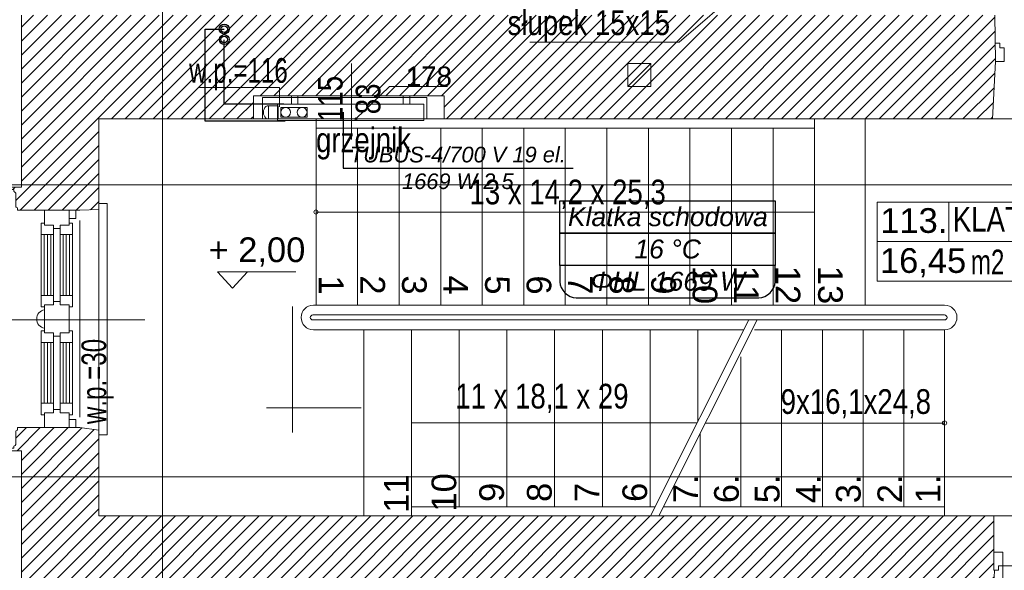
# Model space of a CAD drawing. Header units: millimetres. Extents: x -573548 to 674770, y -210017 to -47794.
# Tile 19 of 234: x 80039 to 86023, y -150823 to -147480. Entities that reach past the tile are written whole.
import ezdxf
from ezdxf.enums import TextEntityAlignment as Align
from ezdxf.lldxf.tags import DXFTag

# ---------------------------------------------------------------- set-up
doc = ezdxf.new("R2010")
doc.units = ezdxf.units.MM
for name, color, linetype, lineweight in [('A.05 RZUT 1 PIĘTRA_is$0$0_Nr_pióra__25', 8, 'Continuous', 9), ('A.05 RZUT 1 PIĘTRA_is$0$A-DRZWI_Nr_pióra__9', 8, 'Continuous', 9), ('A.05 RZUT 1 PIĘTRA_is$0$A-OPISY-2_Nr_pióra__2', 8, 'Continuous', 9), ('A.05 RZUT 1 PIĘTRA_is$0$A-OPISY-3_Nr_pióra__6', 8, 'Continuous', 9), ('A.05 RZUT 1 PIĘTRA_is$0$A-WIDOK_Nr_pióra__21', 8, 'Continuous', 9), ('A.05 RZUT 1 PIĘTRA_is$0$A-WIDOK_Nr_pióra__8', 8, 'Continuous', 9), ('A.05 RZUT 1 PIĘTRA_is$0$detalokna_Nr_pióra__2', 8, 'Continuous', 9), ('A.05 RZUT 1 PIĘTRA_is$0$detalokna_Nr_pióra__8', 8, 'Continuous', 9), ('A.05 RZUT 1 PIĘTRA_is$0$Drawing & Figure_Nr_pióra__18', 8, 'Continuous', 9), ('A.05 RZUT 1 PIĘTRA_is$0$DRZWI_Nr_pióra__41', 8, 'Continuous', 9), ('A.05 RZUT 1 PIĘTRA_is$0$Koty_Nr_pióra__1', 8, 'Continuous', 9), ('A.05 RZUT 1 PIĘTRA_is$0$Koty_Nr_pióra__61', 8, 'Continuous', 9), ('A.05 RZUT 1 PIĘTRA_is$0$nadproża_opis#3_Nr_pióra__7', 8, 'Continuous', 9), ('A.05 RZUT 1 PIĘTRA_is$0$Nowe_A-OKNA-OPIS_Nr_pióra__59', 8, 'Continuous', 9), ('A.05 RZUT 1 PIĘTRA_is$0$Nowe_A_okno_Nr_pióra__59', 8, 'Continuous', 9), ('A.05 RZUT 1 PIĘTRA_is$0$Nowe_Annotation - Text_Nr_pióra__59', 8, 'Continuous', 9), ('A.05 RZUT 1 PIĘTRA_is$0$Nowe_GRZEJNIK_Nr_pióra__59', 8, 'Continuous', 9), ('A.05 RZUT 1 PIĘTRA_is$0$opisy inne_Nr_pióra__1', 8, 'Continuous', 9), ('A.05 RZUT 1 PIĘTRA_is$0$PARAPET_Nr_pióra__7', 8, 'Continuous', 9), ('A.05 RZUT 1 PIĘTRA_is$0$podciagi_Nr_pióra__1', 8, 'Continuous', 9), ('A.05 RZUT 1 PIĘTRA_is$0$POSADZKI_Nr_pióra__1', 8, 'Continuous', 9), ('A.05 RZUT 1 PIĘTRA_is$0$SCHODY_Nr_pióra__1', 8, 'Continuous', 9), ('A.05 RZUT 1 PIĘTRA_is$0$SCHODY_Nr_pióra__251', 8, 'Continuous', 9), ('A.05 RZUT 1 PIĘTRA_is$0$SCHODY_Nr_pióra__40', 8, 'Continuous', 9), ('A.05 RZUT 1 PIĘTRA_is$0$SCIANY_KONSTR_Nr_pióra__4', 8, 'Continuous', 9), ('A.05 RZUT 1 PIĘTRA_is$0$Structural - Bearing_Nr_pióra__21', 8, 'Continuous', 9), ('A.05 RZUT 1 PIĘTRA_is$0$Structural - Grid', 8, 'Continuous', 9), ('A.05 RZUT 1 PIĘTRA_is$0$Structural - Grid_Nr_pióra__17', 8, 'Continuous', 9), ('A.05 RZUT 1 PIĘTRA_is$0$Structural - Stair & Railing_Nr_pióra__1', 8, 'Continuous', 9), ('FLUID-Powrót', 7, 'Continuous', 30), ('FLUID-Zasilanie', 7, 'Continuous', 30), ('SAN_Armatura CO na rozwinięciu', 7, 'Continuous', 13), ('SAN_Armatura CO na rzucie', 7, 'Continuous', 13), ('SAN_Grzejniki CO na rzucie', 7, 'Continuous', 13), ('SAN_Przewody powrotne CO na rzucie', 5, 'Continuous', 40), ('SAN_Przewody zasilające CO na rzucie', 1, 'Continuous', 40)]:
    doc.layers.add(name, color=color, linetype=linetype, lineweight=lineweight)
for name, color, linetype in [('SAN_Etykiety grzejników CO na rzucie', 7, 'Continuous'), ('SAN_Etykiety pomieszczeń na rzucie', 7, 'Continuous'), ('SAN_Piony CO na rzucie', 8, 'Continuous')]:
    doc.layers.add(name, color=color, linetype=linetype)
doc.styles.add('A.05 RZUT 1 PIĘTRA_is$0$STYL_AUTOMATYCZNY_1', font='arial.ttf')
doc.styles.add('A.05 RZUT 1 PIĘTRA_is$0$STYL_AUTOMATYCZNY_4', font='arial.ttf', dxfattribs={"width": 0.8})
doc.styles.add('A.05 RZUT 1 PIĘTRA_is$0$STYL_AUTOMATYCZNY_5', font='arial.ttf', dxfattribs={"width": 0.7})
doc.styles.add('A.05 RZUT 1 PIĘTRA_is$0$STYL_AUTOMATYCZNY_7', font='arial.ttf', dxfattribs={"width": 0.8})
doc.styles.add('Etykiety grzejników CO na rzucie', font='ariali.ttf')
doc.styles.add('Etykiety pomieszczeń na rzucie', font='ariali.ttf')
tags = doc.linetypes.add('DASH', pattern=[15, 10, -5]).pattern_tags.tags
tags[6:7] = [DXFTag(74, 4), DXFTag(75, 0), DXFTag(340, '0'), DXFTag(46, 0.0), DXFTag(50, 0.0), DXFTag(44, 0.0), DXFTag(45, 0.0)]
tags[4:5] = [DXFTag(74, 4), DXFTag(75, 0), DXFTag(340, '0'), DXFTag(46, 0.0), DXFTag(50, 0.0), DXFTag(44, 0.0), DXFTag(45, 0.0)]
pattern_1 = [(45, (0, 0), (-42.426407, 42.426407), [])]

# ---------------------------------------------------------------- blocks, each defined once
blk = doc.blocks.new('A.05 RZUT 1 PIĘTRA_is$0$Standardowy znacznik osi_2')
at = {"layer": 'A.05 RZUT 1 PIĘTRA_is$0$Structural - Grid_Nr_pióra__17'}
blk.add_line((1000, 0), (17853.1, 0), dxfattribs=at)
at = {"layer": 'A.05 RZUT 1 PIĘTRA_is$0$Structural - Grid_Nr_pióra__17', "style": 'A.05 RZUT 1 PIĘTRA_is$0$STYL_AUTOMATYCZNY_1'}
for tag, p in [('AC_MarkerText_1_0', (5, -80)), ('AC_MarkerText_1_1', (19358.1, -80))]:
    blk.add_attdef(tag, text='', height=350, rotation=270, dxfattribs=at).set_placement(p, align=Align.TOP_CENTER)
blk = doc.blocks.new('A.05 RZUT 1 PIĘTRA_is$0$Standardowy znacznik osi_3')
at = {"layer": 'A.05 RZUT 1 PIĘTRA_is$0$Structural - Grid_Nr_pióra__17'}
for p, q in [((2962.2, 0), (40906.6, 0)), ((40906.6, 0), (43868.7, 0))]:
    blk.add_line(p, q, dxfattribs=at)
blk.add_point((40906.6, 0), dxfattribs=at)
blk.add_point((40906.6, 0), dxfattribs=at)
at = {"layer": 'A.05 RZUT 1 PIĘTRA_is$0$Structural - Grid_Nr_pióra__17', "style": 'A.05 RZUT 1 PIĘTRA_is$0$STYL_AUTOMATYCZNY_1'}
for tag, p in [('AC_MarkerText_1_0', (-250, -335)), ('AC_MarkerText_1_1', (44118.7, -335))]:
    blk.add_attdef(tag, text='', height=350, rotation=180, dxfattribs=at).set_placement(p, align=Align.TOP_CENTER)
blk = doc.blocks.new('A.05 RZUT 1 PIĘTRA_is$0$Standardowy znacznik osi_4')
at = {"layer": 'A.05 RZUT 1 PIĘTRA_is$0$Structural - Grid_Nr_pióra__17'}
blk.add_line((1000, 0), (42868.7, 0), dxfattribs=at)
at = {"layer": 'A.05 RZUT 1 PIĘTRA_is$0$Structural - Grid_Nr_pióra__17', "style": 'A.05 RZUT 1 PIĘTRA_is$0$STYL_AUTOMATYCZNY_1'}
for tag, p in [('AC_MarkerText_1_0', (-250, -335)), ('AC_MarkerText_1_1', (44118.7, -335))]:
    blk.add_attdef(tag, text='', height=350, rotation=180, dxfattribs=at).set_placement(p, align=Align.TOP_CENTER)
blk = doc.blocks.new('A.05 RZUT 1 PIĘTRA_is')
at = {"layer": 'A.05 RZUT 1 PIĘTRA_is$0$Drawing & Figure_Nr_pióra__18'}
h = blk.add_hatch(dxfattribs=at)
h.set_pattern_fill('Common_Brick_0001', color=256, style=0, pattern_type=2)
h.set_pattern_definition(pattern_1)
h.paths.add_polyline_path([(80333.6, -98496.9), (80273.6, -98496.9), (80273.6, -98511.9), (80286.6, -98511.9), (80286.6, -98523.9, -0.371445), (80299.6, -98539.8), (80299.6, -98612.1, 0.436052), (80309.6, -98621.9), (80309.6, -98636.9), (80333.6, -98636.9), (80648.6, -98636.9), (80688.6, -98636.9), (80803.6, -98632.8), (80803.6, -98082.8), (81743.6, -98082.8), (81743.6, -97942.8), (81901.9, -97942.8), (82339.2, -97942.8), (82511, -97942.8), (82903.6, -97942.8), (82903.6, -98082.8), (86235.5, -98082.8), (86235.5, -98082.8), (86253.7, -97732.8), (86249.2, -97452.8), (84520.9, -97452.8), (80333.6, -97452.8)])
h = blk.add_hatch(dxfattribs=at)
h.set_pattern_fill('Common_Brick_0001', color=256, style=0, pattern_type=2)
h.set_pattern_definition(pattern_1)
h.paths.add_polyline_path([(80273.6, -100096.9), (80333.6, -100096.9), (80333.6, -101162.8), (82194.1, -101162.9), (82238.1, -101162.9), (82378.1, -101162.9), (82378.1, -101162.8), (86069.2, -101163), (86069.2, -101161.5), (86069.2, -101123), (86234.1, -101122.8), (86248, -100822.8), (86244.3, -100822.8), (86243.7, -100492.8), (80803.6, -100492.8), (80803.6, -99972.8), (80688.6, -99956.9), (80563.6, -99956.9), (80333.6, -99956.9), (80309.6, -99956.9), (80309.6, -99971.9, 0.436052), (80299.6, -99981.6), (80299.6, -100054, -0.371445), (80286.6, -100069.9), (80286.6, -100081.9), (80273.6, -100081.9)])
at = {"layer": 'A.05 RZUT 1 PIĘTRA_is$0$0_Nr_pióra__25'}
for p, q in [((81982, -99987), (81982, -99221.9)), ((82398.8, -99837), (81823.7, -99837))]:
    blk.add_line(p, q, dxfattribs=at)
at = {"layer": 'A.05 RZUT 1 PIĘTRA_is$0$A-DRZWI_Nr_pióra__9'}
blk.add_line((82339.2, -97745.6), (82339.2, -98206.5), dxfattribs=at)
blk.add_lwpolyline([(86297.3, -100795.7), (86297.3, -101568.9, 0.424768), (87065.5, -100795.7)], format="xyb", dxfattribs=at)
at = {"layer": 'A.05 RZUT 1 PIĘTRA_is$0$A-OPISY-3_Nr_pióra__6'}
for p, q in [((85969.5, -98587.5), (85969.5, -98827.5)), ((85534.9, -98827.5), (87654.1, -98827.5))]:
    blk.add_line(p, q, dxfattribs=at)
blk.add_lwpolyline([(85534.9, -99067.5), (85534.9, -98587.5), (87654.1, -98587.5), (87654.1, -99067.5)], close=True, dxfattribs=at)
at = {"layer": 'A.05 RZUT 1 PIĘTRA_is$0$A-WIDOK_Nr_pióra__21'}
blk.add_lwpolyline([(84019.7, -97886.4), (84159.7, -97886.4), (84159.7, -97746.4), (84019.7, -97746.4)], close=True, dxfattribs=at)
at = {"layer": 'A.05 RZUT 1 PIĘTRA_is$0$A-WIDOK_Nr_pióra__8'}
blk.add_line((84159.7, -97746.4), (84019.7, -97886.4), dxfattribs=at)
at = {"layer": 'A.05 RZUT 1 PIĘTRA_is$0$detalokna_Nr_pióra__2'}
blk.add_lwpolyline([(80803.6, -98595.7), (80853.6, -98595.7), (80853.6, -99999.6), (80803.6, -99999.6)], dxfattribs=at)
at = {"layer": 'A.05 RZUT 1 PIĘTRA_is$0$detalokna_Nr_pióra__8'}
for p, q in [((80803.6, -98632.8), (80803.6, -99972.8)), ((80688.6, -98699.8), (80688.6, -99894))]:
    blk.add_line(p, q, dxfattribs=at)
at = {"layer": 'A.05 RZUT 1 PIĘTRA_is$0$DRZWI_Nr_pióra__41'}
for points in [[(86253.7, -97622.8), (86281, -97622.8), (86281, -97649.8), (86306.7, -97649.8), (86306.7, -97732.8), (86253.7, -97732.8)], [(86244.3, -100822.8), (86271.6, -100822.8), (86271.6, -100795.7), (86297.3, -100795.7), (86297.3, -100712.8), (86244.3, -100712.8)]]:
    blk.add_lwpolyline(points, dxfattribs=at)
at = {"layer": 'A.05 RZUT 1 PIĘTRA_is$0$Koty_Nr_pióra__1'}
blk.add_lwpolyline([(82001.5, -99010.3), (81524.2, -99010.3), (81615.4, -99109.9), (81706.6, -99010.3)], dxfattribs=at)
at = {"layer": 'A.05 RZUT 1 PIĘTRA_is$0$nadproża_opis#3_Nr_pióra__7'}
for p, q in [((82366.7, -98082.8), (82569.9, -97885.6)), ((82569.9, -97885.6), (82619.9, -97885.6)), ((82619.9, -97885.6), (82924, -97885.6))]:
    blk.add_line(p, q, dxfattribs=at)
blk.add_lwpolyline([(82371.2, -98078.4, 1), (82362.2, -98087.2, 1)], format="xyb", close=True, dxfattribs=at)
at = {"layer": 'A.05 RZUT 1 PIĘTRA_is$0$Nowe_A-OKNA-OPIS_Nr_pióra__59'}
blk.add_line((81084.5, -99302.8), (79879.3, -99302.8), dxfattribs=at)
at = {"layer": 'A.05 RZUT 1 PIĘTRA_is$0$Nowe_A_okno_Nr_pióra__59'}
for points in [[(80623.8, -98636.9), (80473.8, -98636.9), (80473.8, -98726.9), (80528.8, -98726.9), (80528.8, -98746.9), (80568.8, -98746.9), (80568.8, -98726.9), (80623.8, -98726.9)], [(80623.8, -98636.9), (80663.8, -98637), (80663.8, -98686.9), (80623.8, -98686.9)], [(80453.8, -98785.1), (80528.8, -98785.1), (80528.8, -98726.9), (80473.8, -98726.9), (80473.8, -98715.1), (80453.8, -98715.1)], [(80643.8, -98785.1), (80568.8, -98785.1), (80568.8, -98726.9), (80623.8, -98726.9), (80623.8, -98715.1), (80643.8, -98715.1)], [(80453.8, -99153.7), (80528.8, -99153.7), (80528.8, -99211.9), (80473.8, -99211.9), (80473.8, -99223.7), (80453.8, -99223.7)], [(80643.8, -99153.6), (80568.8, -99153.7), (80568.8, -99211.9), (80623.8, -99211.8), (80623.8, -99223.6), (80643.8, -99223.6)], [(80453.8, -99440.1), (80528.8, -99440.1), (80528.8, -99381.9), (80473.8, -99381.9), (80473.8, -99370.1), (80453.8, -99370.1)], [(80643.8, -99440.1), (80568.8, -99440.1), (80568.8, -99381.9), (80623.8, -99381.9), (80623.8, -99370.1), (80643.8, -99370.1)], [(80453.8, -99808.7), (80528.8, -99808.7), (80528.8, -99866.9), (80473.8, -99866.9), (80473.8, -99878.7), (80453.8, -99878.7)], [(80643.8, -99808.6), (80568.8, -99808.7), (80568.8, -99866.9), (80623.8, -99866.8), (80623.8, -99878.6), (80643.8, -99878.6)], [(80623.8, -99956.8), (80473.8, -99956.9), (80473.8, -99866.9), (80528.8, -99866.9), (80528.8, -99846.9), (80568.8, -99846.9), (80568.8, -99866.9), (80623.8, -99866.8)], [(80623.8, -99956.8), (80663.8, -99956.8), (80663.8, -99906.8), (80623.8, -99906.8)]]:
    blk.add_lwpolyline(points, close=True, dxfattribs=at)
for points in [[(80453.8, -99153.7), (80453.8, -98785.1)], [(80471.3, -98785.1), (80471.2, -99153.7)], [(80491.3, -98785.1), (80491.2, -99153.7)], [(80511.3, -98785.1), (80511.2, -99153.7)], [(80528.8, -98785.1), (80528.8, -99153.7)], [(80568.8, -98785.1), (80568.8, -99153.7)], [(80586.3, -98785.1), (80586.2, -99153.7)], [(80606.3, -98785.1), (80606.2, -99153.7)], [(80626.3, -98785.1), (80626.2, -99153.6)], [(80643.8, -99153.6), (80643.8, -98785.1)], [(80473.8, -99301.9), (80473.8, -99211.9), (80528.8, -99211.9), (80528.8, -99191.9), (80568.8, -99191.9), (80568.8, -99211.9), (80623.8, -99211.8), (80623.8, -99301.8), (80623.8, -99301.8)], [(80473.9, -99291.9), (80473.8, -99381.9), (80528.8, -99381.9), (80528.8, -99401.9), (80568.8, -99401.9), (80568.8, -99381.9), (80623.8, -99381.9), (80623.8, -99291.9), (80623.8, -99291.9)], [(80453.8, -99440.1), (80453.8, -99808.7)], [(80471.3, -99808.7), (80471.2, -99440.1)], [(80491.3, -99808.7), (80491.2, -99440.1)], [(80511.3, -99808.7), (80511.2, -99440.1)], [(80528.8, -99808.7), (80528.8, -99440.1)], [(80568.8, -99808.7), (80568.8, -99440.1)], [(80586.3, -99808.7), (80586.2, -99440.1)], [(80606.3, -99808.7), (80606.2, -99440.1)], [(80626.3, -99808.7), (80626.2, -99440.1)], [(80643.8, -99440.1), (80643.8, -99808.6)]]:
    blk.add_lwpolyline(points, dxfattribs=at)
blk.add_lwpolyline([(80473.9, -99353.1), (80473.8, -99240.7, 0.845314)], format="xyb", close=True, dxfattribs=at)
at = {"layer": 'A.05 RZUT 1 PIĘTRA_is$0$Nowe_GRZEJNIK_Nr_pióra__59'}
blk.add_lwpolyline([(81798.2, -98082.8), (82798.2, -98082.8), (82798.2, -97952.8), (81798.2, -97952.8)], close=True, dxfattribs=at)
at = {"layer": 'A.05 RZUT 1 PIĘTRA_is$0$opisy inne_Nr_pióra__1'}
blk.add_lwpolyline([(83422.6, -97616.9), (84331.3, -97616.9), (84717.3, -97282.8)], dxfattribs=at)
at = {"layer": 'A.05 RZUT 1 PIĘTRA_is$0$PARAPET_Nr_pióra__7'}
for p, q in [((81415.7, -97891.9), (81901.9, -97891.9)), ((81901.9, -97891.9), (81901.9, -98008.3))]:
    blk.add_line(p, q, dxfattribs=at)
at = {"layer": 'A.05 RZUT 1 PIĘTRA_is$0$podciagi_Nr_pióra__1'}
for p, q in [((86232.2, -98082.8), (87151.2, -98080.2)), ((86243.7, -100492.8), (87095.9, -100492.7))]:
    blk.add_line(p, q, dxfattribs=at)
at = {"layer": 'A.05 RZUT 1 PIĘTRA_is$0$POSADZKI_Nr_pióra__1'}
blk.add_line((86297.3, -100795.7), (87065.5, -100796), dxfattribs=at)
at = {"layer": 'A.05 RZUT 1 PIĘTRA_is$0$SCHODY_Nr_pióra__251'}
for p, q in [((85461.6, -98082.8), (85461.6, -99212.8)), ((82414.1, -100492.8), (82414.1, -99362.8))]:
    blk.add_line(p, q, dxfattribs=at)
at = {"layer": 'A.05 RZUT 1 PIĘTRA_is$0$SCHODY_Nr_pióra__40'}
blk.add_line((82104.1, -99362.7), (82104.1, -99362.8), dxfattribs=at)
for points in [[(82111.4, -98647.9, 1), (82136.9, -98647.9, 1)], [(85931.4, -99929.1, 1), (85956.9, -99929.1, 1)]]:
    blk.add_lwpolyline(points, format="xyb", close=True, dxfattribs=at)
at = {"layer": 'A.05 RZUT 1 PIĘTRA_is$0$SCIANY_KONSTR_Nr_pióra__4'}
for p, q in [((80448.6, -98636.9), (80648.6, -98636.9)), ((80488.6, -98636.9), (80688.6, -98636.9)), ((80448.6, -99956.9), (80648.6, -99956.9)), ((80448.6, -99956.9), (80648.6, -99956.9))]:
    blk.add_line(p, q, dxfattribs=at)
at = {"layer": 'A.05 RZUT 1 PIĘTRA_is$0$Structural - Bearing_Nr_pióra__21'}
for p, q in [((80333.6, -97452.8), (80333.6, -98496.9)), ((86249.2, -97452.8), (86253.7, -97732.8)), ((86235.5, -98082.8), (86253.7, -97732.8)), ((81743.6, -97942.8), (81743.6, -98082.8)), ((82903.6, -97942.8), (81743.6, -97942.8)), ((82903.6, -97942.8), (82903.6, -98082.8)), ((80803.6, -98082.8), (80803.6, -98632.8)), ((81743.6, -98082.8), (80803.6, -98082.8)), ((81743.6, -98082.8), (82903.6, -98082.8)), ((86235.5, -98082.8), (82903.6, -98082.8)), ((80333.6, -98636.9), (80648.6, -98636.9)), ((80688.6, -98636.9), (80803.6, -98632.8)), ((80333.6, -99956.9), (80563.6, -99956.9)), ((80488.6, -99956.9), (80688.6, -99956.9)), ((80688.6, -99956.9), (80803.6, -99972.8)), ((80803.6, -99972.8), (80803.6, -100492.8)), ((80333.6, -100096.9), (80333.6, -101162.8)), ((86243.7, -100492.8), (80803.6, -100492.8)), ((86244.3, -100822.8), (86243.7, -100492.8)), ((86234.1, -101122.8), (86248, -100822.8))]:
    blk.add_line(p, q, dxfattribs=at)
for points in [[(80333.6, -98636.9), (80309.6, -98636.9), (80309.6, -98621.9, -0.436052), (80299.6, -98612.1), (80299.6, -98539.8, 0.371445), (80286.6, -98523.9), (80286.6, -98511.9), (80273.6, -98511.9), (80273.6, -98496.9), (80333.6, -98496.9), (80333.6, -98381.3)], [(80333.6, -99956.9), (80309.6, -99956.9), (80309.6, -99971.9, 0.436052), (80299.6, -99981.6), (80299.6, -100054, -0.371445), (80286.6, -100069.9), (80286.6, -100081.9), (80273.6, -100081.9), (80273.6, -100096.9), (80333.6, -100096.9), (80333.6, -100212.4)]]:
    blk.add_lwpolyline(points, format="xyb", dxfattribs=at)
at = {"layer": 'A.05 RZUT 1 PIĘTRA_is$0$Structural - Stair & Railing_Nr_pióra__1'}
for p, q in [((82124.1, -98082.8), (82124.1, -99212.9)), ((85154.1, -98137.8), (82124.1, -98137.8)), ((82376.6, -98137.8), (82376.6, -99212.8)), ((82629, -98137.8), (82629, -99212.8)), ((82881.6, -98137.7), (82881.6, -99212.7)), ((83134.1, -98137.7), (83134.1, -99212.7)), ((83386.5, -98137.7), (83386.5, -99212.7)), ((83639, -98137.7), (83639, -99212.7)), ((83891.5, -98137.7), (83891.5, -99212.7)), ((84144, -98137.7), (84144, -99212.7)), ((84396.4, -98137.6), (84396.4, -99212.6)), ((84649, -98137.7), (84649, -99212.7)), ((84901.5, -98137.8), (84901.5, -99212.8)), ((85154.1, -98082.8), (85154.1, -99212.8)), ((85944.2, -99212.8), (82108.3, -99212.8)), ((85944.2, -99212.8), (82903.6, -99212.8)), ((85944.2, -99272.8), (82104.1, -99272.8)), ((85944.2, -99302.8), (82104.1, -99302.8)), ((84755.1, -99302.8), (84157.7, -100492.8)), ((84805.5, -99302.8), (84208, -100492.8)), ((84725, -99362.8), (82108.3, -99362.8)), ((82704.1, -100492.8), (82704.1, -99362.8)), ((82994.1, -100437.8), (82994.1, -99362.8)), ((83284.1, -100437.8), (83284.1, -99362.8)), ((83574.1, -100437.8), (83574.1, -99362.8)), ((83864.1, -100437.8), (83864.1, -99362.8)), ((84154.1, -100437.8), (84154.1, -99362.8)), ((84444.1, -99778.2), (84444.1, -99362.8)), ((84444.1, -99922.2), (84444.1, -99362.8)), ((85944.2, -99362.8), (84789, -99362.8)), ((84953.9, -100437.8), (84953.9, -99362.8)), ((85201.5, -100437.8), (85201.5, -99362.8)), ((85449, -100437.8), (85449, -99362.8)), ((85696.6, -100437.8), (85696.6, -99362.8)), ((85944.2, -100492.8), (85944.2, -99362.8)), ((84706.3, -100437.8), (84706.3, -99527.5)), ((84458.7, -100437.8), (84458.7, -99993.4)), ((84185.3, -100437.8), (82704.1, -100437.8)), ((85944.2, -100437.8), (84235.6, -100437.8))]:
    blk.add_line(p, q, dxfattribs=at)
for points in [[(82124.1, -98647.8), (84861.7, -98647.8), (85154.1, -98647.8)], [(84441.3, -99927.8), (82996.6, -99927.8), (82704.1, -99927.8)], [(85944.2, -99929.1), (84785, -99929.1), (84492.5, -99929.1)]]:
    blk.add_lwpolyline(points, dxfattribs=at)
for centre, radius, start, end in [((82108.3, -99287.8), 75, 90, 270), ((85944.2, -99287.8), 75, 270, 90), ((82104.1, -99287.8), 15, 90, 270), ((85944.2, -99287.8), 15, 270, 90)]:
    blk.add_arc(centre, radius, start, end, dxfattribs=at)
at = {"layer": 'A.05 RZUT 1 PIĘTRA_is$0$Structural - Grid', "zscale": 1000}
for name, p, rotation in [('A.05 RZUT 1 PIĘTRA_is$0$Standardowy znacznik osi_2', (81191, -108395.1), 90), ('A.05 RZUT 1 PIĘTRA_is$0$Standardowy znacznik osi_4', (121683.4, -98482.5), 180), ('A.05 RZUT 1 PIĘTRA_is$0$Standardowy znacznik osi_3', (121683.4, -100254.9), 180)]:
    blk.add_blockref(name, p, dxfattribs=dict(at, rotation=rotation))
at = {"layer": 'A.05 RZUT 1 PIĘTRA_is$0$A-OPISY-2_Nr_pióra__2', "char_height": 150}
for s, insert, attachment_point, style in [('\\A1;{\\pql;\\fArial|b0|i0|c238|p0;\\W0.800000;KLATKA SCHODOWA}', (85994.3, -98768.5), 7, 'A.05 RZUT 1 PIĘTRA_is$0$STYL_AUTOMATYCZNY_4'), ('\\A1;{\\pql;\\fArial|b0|i0|c238|p0;\\W1.000000;113.}', (85553.2, -98776.5), 7, 'A.05 RZUT 1 PIĘTRA_is$0$STYL_AUTOMATYCZNY_1'), ('\\A1;{\\pql;\\fArial|b0|i0|c238|p0;\\W1.000000;16,45}', (85551.3, -99045.2), 7, 'A.05 RZUT 1 PIĘTRA_is$0$STYL_AUTOMATYCZNY_1'), ('\\A1;{\\pqr;\\fArial|b0|i0|c238|p0;\\W0.700000;m2}', (86307.5, -98876), 3, 'A.05 RZUT 1 PIĘTRA_is$0$STYL_AUTOMATYCZNY_5')]:
    blk.add_mtext(s, dxfattribs=dict(at, insert=insert, attachment_point=attachment_point, style=style))
at = {"layer": 'A.05 RZUT 1 PIĘTRA_is$0$Koty_Nr_pióra__61', "insert": (81764.7, -98890.8), "char_height": 150, "attachment_point": 5, "style": 'A.05 RZUT 1 PIĘTRA_is$0$STYL_AUTOMATYCZNY_1'}
blk.add_mtext('\\A1;{\\pqc;\\fArial|b0|i0|c238|p0;\\W1.000000;+ 2,00}', dxfattribs=at)
at = {"layer": 'A.05 RZUT 1 PIĘTRA_is$0$nadproża_opis#3_Nr_pióra__7', "insert": (82669.9, -97764.1), "char_height": 120, "attachment_point": 1, "style": 'A.05 RZUT 1 PIĘTRA_is$0$STYL_AUTOMATYCZNY_1'}
blk.add_mtext('\\A1;{\\pql;\\fArial|b0|i0|c238|p0;\\W1.000000;178}', dxfattribs=at)
at = {"layer": 'A.05 RZUT 1 PIĘTRA_is$0$Nowe_Annotation - Text_Nr_pióra__59', "insert": (82124.1, -98329.7), "char_height": 150, "attachment_point": 7, "style": 'A.05 RZUT 1 PIĘTRA_is$0$STYL_AUTOMATYCZNY_7'}
blk.add_mtext('\\A1;{\\pql;\\fArial|b0|i0|c238|p0;\\W0.800000;grzejnik }', dxfattribs=at)
at = {"layer": 'A.05 RZUT 1 PIĘTRA_is$0$opisy inne_Nr_pióra__1', "insert": (83287.9, -97618.7), "char_height": 150, "attachment_point": 7, "style": 'A.05 RZUT 1 PIĘTRA_is$0$STYL_AUTOMATYCZNY_4'}
blk.add_mtext('\\A1;{\\pql;\\fArial|b0|i0|c238|p0;\\W0.800000;słupek 15x15}', dxfattribs=at)
at = {"layer": 'A.05 RZUT 1 PIĘTRA_is$0$opisy inne_Nr_pióra__1', "char_height": 150, "attachment_point": 5, "rotation": 90, "style": 'A.05 RZUT 1 PIĘTRA_is$0$STYL_AUTOMATYCZNY_4'}
for s, insert in [('\\A1;{\\pqc;\\fArial|b0|i0|c238|p0;\\W0.800000;115}', (82211.3, -97960.7)), ('\\A1;{\\pqc;\\fArial|b0|i0|c238|p0;\\W0.800000;83}', (82441.1, -97960.7))]:
    blk.add_mtext(s, dxfattribs=dict(at, insert=insert))
at = {"layer": 'A.05 RZUT 1 PIĘTRA_is$0$PARAPET_Nr_pióra__7', "insert": (81652.5, -97810.7), "char_height": 150, "attachment_point": 5, "style": 'A.05 RZUT 1 PIĘTRA_is$0$STYL_AUTOMATYCZNY_5'}
blk.add_mtext('\\A1;{\\pqc;\\fArial|b0|i0|c238|p0;\\W0.700000;w.p.=116}', dxfattribs=at)
at = {"layer": 'A.05 RZUT 1 PIĘTRA_is$0$PARAPET_Nr_pióra__7', "insert": (80796.2, -99676.7), "char_height": 150, "attachment_point": 5, "rotation": 90, "style": 'A.05 RZUT 1 PIĘTRA_is$0$STYL_AUTOMATYCZNY_5'}
blk.add_mtext('\\A1;{\\pqc;\\fArial|b0|i0|c238|p0;\\W0.700000;w.p.=30}', dxfattribs=at)
at = {"layer": 'A.05 RZUT 1 PIĘTRA_is$0$SCHODY_Nr_pióra__1', "char_height": 150, "attachment_point": 5, "style": 'A.05 RZUT 1 PIĘTRA_is$0$STYL_AUTOMATYCZNY_4'}
for s, insert in [('\\A1;{\\pqc;\\fArial|b0|i0|c238|p0;\\W0.800000;13 x 14,2 x 25,3}', (83653.2, -98540.1)), ('\\A1;{\\pqc;\\fArial|b0|i0|c238|p0;\\W0.800000;11 x 18,1 x 29}', (83496.9, -99779.7)), ('\\A1;{\\pqc;\\fArial|b0|i0|c238|p0;\\W0.800000;9x16,1x24,8}', (85404.9, -99812.4))]:
    blk.add_mtext(s, dxfattribs=dict(at, insert=insert))
at = {"layer": 'A.05 RZUT 1 PIĘTRA_is$0$SCHODY_Nr_pióra__1', "char_height": 150, "attachment_point": 5, "style": 'A.05 RZUT 1 PIĘTRA_is$0$STYL_AUTOMATYCZNY_1'}
for s, insert, rotation in [('\\A1;{\\pqc;\\fArial|b0|i0|c238|p0;\\W1.000000;4}', (82973.4, -99090.7), 270), ('\\A1;{\\pqc;\\fArial|b0|i0|c238|p0;\\W1.000000;5}', (83225.5, -99090.7), 270), ('\\A1;{\\pqc;\\fArial|b0|i0|c238|p0;\\W1.000000;10}', (84486.8, -99090.6), 270), ('\\A1;{\\pqc;\\fArial|b0|i0|c238|p0;\\W1.000000;11}', (84739.7, -99090.7), 270), ('\\A1;{\\pqc;\\fArial|b0|i0|c238|p0;\\W1.000000;12}', (84992.2, -99090.8), 270), ('\\A1;{\\pqc;\\fArial|b0|i0|c238|p0;\\W1.000000;13}', (85249.6, -99090.8), 270), ('\\A1;{\\pqc;\\fArial|b0|i0|c238|p0;\\W1.000000;1}', (82216, -99090.8), 270), ('\\A1;{\\pqc;\\fArial|b0|i0|c238|p0;\\W1.000000;2}', (82468.4, -99090.7), 270), ('\\A1;{\\pqc;\\fArial|b0|i0|c238|p0;\\W1.000000;3}', (82720.5, -99090.7), 270), ('\\A1;{\\pqc;\\fArial|b0|i0|c238|p0;\\W1.000000;6}', (83477.9, -99090.7), 270), ('\\A1;{\\pqc;\\fArial|b0|i0|c238|p0;\\W1.000000;7}', (83730.8, -99090.6), 270), ('\\A1;{\\pqc;\\fArial|b0|i0|c238|p0;\\W1.000000;8}', (83982.9, -99090.6), 270), ('\\A1;{\\pqc;\\fArial|b0|i0|c238|p0;\\W1.000000;9}', (84235.4, -99090.6), 270), ('\\A1;{\\pqc;\\fArial|b0|i0|c238|p0;\\W1.000000;11}', (82611.8, -100357.5), 90), ('\\A1;{\\pqc;\\fArial|b0|i0|c238|p0;\\W1.000000;10}', (82902.2, -100349.9), 90), ('\\A1;{\\pqc;\\fArial|b0|i0|c238|p0;\\W1.000000;7.}', (84371.4, -100328.6), 90), ('\\A1;{\\pqc;\\fArial|b0|i0|c238|p0;\\W1.000000;6.}', (84619.4, -100328.6), 90), ('\\A1;{\\pqc;\\fArial|b0|i0|c238|p0;\\W1.000000;5.}', (84867, -100328.6), 90), ('\\A1;{\\pqc;\\fArial|b0|i0|c238|p0;\\W1.000000;4.}', (85116.8, -100328.6), 90), ('\\A1;{\\pqc;\\fArial|b0|i0|c238|p0;\\W1.000000;3.}', (85360.2, -100328.6), 90), ('\\A1;{\\pqc;\\fArial|b0|i0|c238|p0;\\W1.000000;2.}', (85611.3, -100328.6), 90), ('\\A1;{\\pqc;\\fArial|b0|i0|c238|p0;\\W1.000000;1.}', (85842.5, -100328.6), 90), ('\\A1;{\\pqc;\\fArial|b0|i0|c238|p0;\\W1.000000;9}', (83192.2, -100349.9), 90), ('\\A1;{\\pqc;\\fArial|b0|i0|c238|p0;\\W1.000000;8}', (83482.2, -100349.9), 90), ('\\A1;{\\pqc;\\fArial|b0|i0|c238|p0;\\W1.000000;7}', (83771.8, -100349.9), 90), ('\\A1;{\\pqc;\\fArial|b0|i0|c238|p0;\\W1.000000;6}', (84062.2, -100349.9), 90)]:
    blk.add_mtext(s, dxfattribs=dict(at, insert=insert, rotation=rotation))
blk = doc.blocks.new('CZLVK_P_70_5_90_0_10_V')
at = {"layer": 'SAN_Grzejniki CO na rzucie'}
for points in [[(-320, -50), (-320, 0), (-360, 0), (-360, -50)], [(360, -50), (360, 0), (320, 0), (320, -50)], [(445, -150), (-445, -150), (-445, -50), (445, -50), (445, -150)]]:
    blk.add_lwpolyline(points, dxfattribs=at)
blk = doc.blocks.new('VERTPIPECORETURN_P')
at = {"layer": 'SAN_Przewody powrotne CO na rzucie', "lineweight": 13}
blk.add_circle((0, 0), 30, dxfattribs=at)
blk = doc.blocks.new('VERTPIPECOSUPPLY_P')
at = {"layer": 'SAN_Przewody zasilające CO na rzucie', "lineweight": 13}
blk.add_circle((0, 0), 30, dxfattribs=at)
blk = doc.blocks.new('ZTGRZVK_P_V')
at = {"layer": 'SAN_Armatura CO na rozwinięciu'}
blk.add_lwpolyline([(-50, 40), (-110, 40), (-110, -40), (-50, -40), (-50, 40)], dxfattribs=at)
blk.add_ellipse((-110, 0), major_axis=(0, 40), ratio=0.75, start_param=0, end_param=3.141593, dxfattribs=at)
blk = doc.blocks.new('ZAWGVK_P_V')
at = {"layer": 'SAN_Armatura CO na rzucie'}
blk.add_lwpolyline([(80, 30), (-80, 30), (-80, -30), (80, -30), (80, 30)], dxfattribs=at)

msp = doc.modelspace()

# ---------------------------------------------------------------- linework, layer by layer
at = {"layer": 'FLUID-Powrót', "color": 142, "linetype": 'DASH', "ltscale": 10}
msp.add_lwpolyline([(81644.6, -147992.4), (81282.3, -147992.4), (81282.3, -147602.4)], dxfattribs=at)
at = {"layer": 'FLUID-Powrót', "color": 142, "linetype": 'DASH', "ltscale": 2}
msp.add_circle((81282.3, -147600.6), 30, dxfattribs=at)
msp.add_circle((81282.3, -147600.6), 30, dxfattribs=at)
at = {"layer": 'FLUID-Powrót', "color": 142, "linetype": 'DASH', "ltscale": 10}
msp.add_circle((81281.8, -147600.6), 20, dxfattribs=at)
msp.add_circle((81281.8, -147600.6), 20, dxfattribs=at)
at = {"layer": 'FLUID-Zasilanie', "color": 11, "linetype": 'Continuous'}
msp.add_lwpolyline([(81652.9, -148095.1), (81166.3, -148095.1), (81166.3, -147536.9), (81281.4, -147536.9)], dxfattribs=at)
for centre, radius in [((81281.4, -147536.9, 0), 30), ((81281.4, -147536.9, 0), 30), ((81281.8, -147536.9), 20), ((81281.8, -147536.9), 20)]:
    msp.add_circle(centre, radius, dxfattribs=at)
at = {"layer": 'SAN_Etykiety grzejników CO na rzucie'}
for p, q in [((82005, -148042.4), (82005, -148382.4)), ((82005, -148382.4), (83402, -148382.4))]:
    msp.add_line(p, q, dxfattribs=at)
at = {"layer": 'SAN_Etykiety pomieszczeń na rzucie'}
for points in [[(83321.8, -148776.6), (83321.8, -148580.6), (84629.8, -148580.6), (84629.8, -148776.6), (83321.8, -148776.6)], [(83321.8, -148972.6), (83321.8, -148776.6), (84629.8, -148776.6), (84629.8, -148972.6), (83321.8, -148972.6)]]:
    msp.add_lwpolyline(points, dxfattribs=at)
msp.add_open_spline([(83321.8, -148972.6), (83321.8, -148981.6), (83321.8, -149061.6), (83321.8, -149070.6), (83321.8, -149070.6), (83321.8, -149119.6), (83370.8, -149168.6), (83419.8, -149168.6), (83419.8, -149168.6), (83428.8, -149168.6), (84522.8, -149168.6), (84531.8, -149168.6), (84531.8, -149168.6), (84580.8, -149168.6), (84629.8, -149119.6), (84629.8, -149070.6), (84629.8, -149070.6), (84629.8, -149061.6), (84629.8, -148981.6), (84629.8, -148972.6)], degree=3, knots=[0, 0, 0, 0, 0.05, 0.05, 0.05, 0.050001, 0.1, 0.1, 0.1, 0.100001, 0.15, 0.15, 0.15, 0.150001, 0.2, 0.2, 0.2, 0.200001, 1, 1, 1, 1], dxfattribs=at)

# ---------------------------------------------------------------- block references
at = {"color": 150}
msp.add_blockref('A.05 RZUT 1 PIĘTRA_is', (-284.4, -50000), dxfattribs=at)
at = {"layer": 'SAN_Armatura CO na rzucie'}
for name, p in [('ZTGRZVK_P_V', (81660, -148042.4)), ('ZAWGVK_P_V', (81705, -148042.4))]:
    msp.add_blockref(name, p, dxfattribs=at)
at = {"layer": 'SAN_Grzejniki CO na rzucie'}
msp.add_blockref('CZLVK_P_70_5_90_0_10_V', (82050, -147942.4), dxfattribs=at)
at = {"layer": 'SAN_Piony CO na rzucie'}
for name, p in [('VERTPIPECORETURN_P', (81655, -148042.4)), ('VERTPIPECOSUPPLY_P', (81755, -148042.4))]:
    msp.add_blockref(name, p, dxfattribs=at)

# ---------------------------------------------------------------- texts
at = {"layer": 'SAN_Etykiety grzejników CO na rzucie', "style": 'Etykiety grzejników CO na rzucie'}
for s, p in [('TUBUS-4/700 V 19 el.', (82045, -148346.4)), ('1669 W 2.5', (82362, -148508.4))]:
    msp.add_text(s, height=95, dxfattribs=at).set_placement(p)
at = {"layer": 'SAN_Etykiety pomieszczeń na rzucie', "style": 'Etykiety pomieszczeń na rzucie'}
for s, p in [('Klatka schodowa', (83370.8, -148733.6)), ('16 °C', (83774.8, -148929.6)), ('ΦHL 1669 W', (83508.8, -149125.6))]:
    msp.add_text(s, height=115, dxfattribs=at).set_placement(p)

doc.saveas('drawing.dxf')
